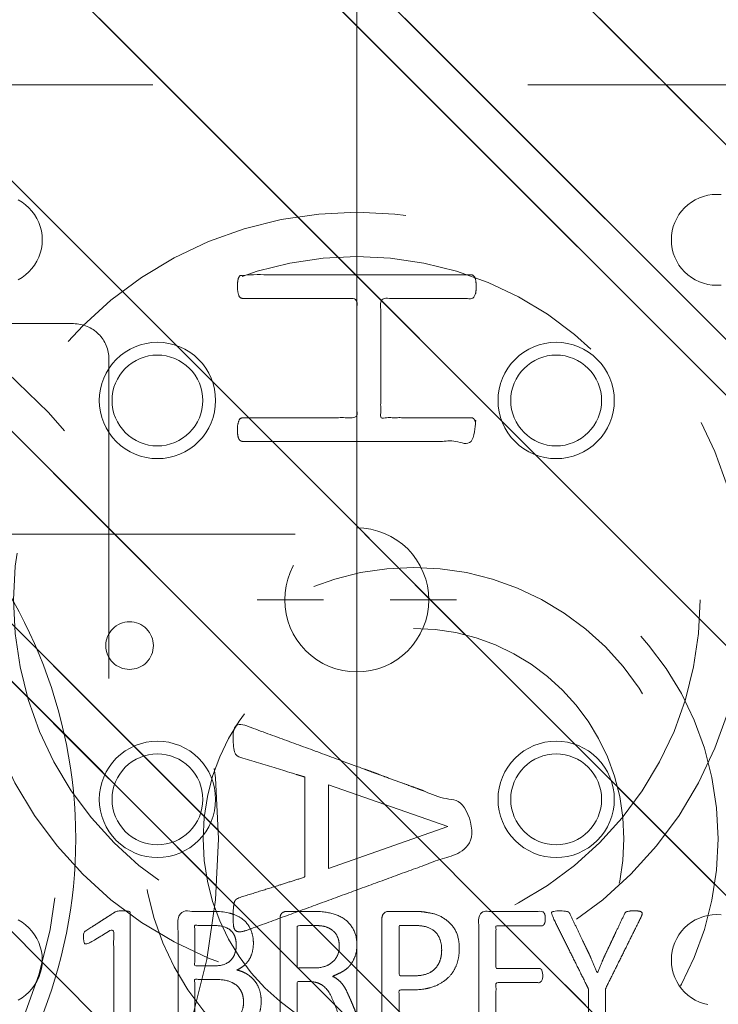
# Model space of a CAD drawing. Header units: inches. Extents: x -522 to -243, y -71 to 49.
# Tile 49 of 54: x -250.75 to -248.27, y -2.53 to 0.97. Entities that reach past the tile are written whole.
import ezdxf

# ---------------------------------------------------------------- set-up
doc = ezdxf.new("R2010")
doc.units = ezdxf.units.IN
doc.header["$LTSCALE"] = 32
doc.header["$MEASUREMENT"] = 0
doc.header["$PDMODE"] = 1
doc.header["$PDSIZE"] = -2
doc.linetypes.add('Dash Style-1', pattern=[0.083328, 0.041656, -0.041672])
for name, color, linetype, lineweight in [('DashLine', 7, 'Dash Style-1', 13), ('DashLineFill', 7, 'Dash Style-1', 13), ('Drawing', 7, 'Continuous', 18), ('Metal-DeskStructure', 7, 'Continuous', 13), ('None', 7, 'Continuous', 18), ('Plastic-BracketCover', 7, 'Continuous', 13), ('SolidLine', 7, 'Continuous', 15), ('Wood_1-H', 7, 'Continuous', 13)]:
    doc.layers.add(name, color=color, linetype=linetype, lineweight=lineweight)
doc.layers.add('Metal-Leg', color=7, linetype='Continuous', lineweight=18, true_color=0x4c4c4c)
doc.layers.add('Notes', color=1, linetype='Continuous', lineweight=18, true_color=0xff0000)
pattern_1 = [(45, (0, 0), (-1.613, 1.9357), []), (45, (-1.0608, 1.0608), (-0.472346, 0.41676), [])]

# ---------------------------------------------------------------- blocks, each defined once
blk = doc.blocks.new('Group-11')
at = {"layer": 'Metal-DeskStructure', "color": 7}
blk.add_open_spline([(-0.563, -0.4031), (-0.563, -0.4084), (-0.567, -0.4164), (-0.5762, -0.4217), (-0.5934, -0.4243), (-0.6185, -0.4243), (-0.6344, -0.4203), (-0.6437, -0.4164), (-0.6476, -0.4071), (-0.6476, -0.2009), (-0.6476, 0), (-0.8593, 0), (-1.0709, 0), (-1.0709, -0.2009), (-1.0709, -0.4071), (-1.0748, -0.4164), (-1.0841, -0.4203), (-1.1013, -0.4243), (-1.1251, -0.4243), (-1.1423, -0.4217), (-1.1515, -0.4164), (-1.1555, -0.4084), (-1.1555, 0), (-1.1555, 0.4084), (-1.1515, 0.4164), (-1.1423, 0.4217), (-1.1251, 0.4243), (-1.1013, 0.4243), (-1.0841, 0.4217), (-1.0748, 0.4164), (-1.0709, 0.4097), (-1.0709, 0.2446), (-1.0709, 0.0849), (-0.8593, 0.0849), (-0.6476, 0.0849), (-0.6476, 0.2446), (-0.6476, 0.4097), (-0.6437, 0.4164), (-0.6344, 0.4217), (-0.6185, 0.4243), (-0.5934, 0.4243), (-0.5762, 0.4217), (-0.567, 0.4164), (-0.563, 0.4084), (-0.563, 0), (-0.563, -0.4031)], degree=2, knots=[0, 0, 0, 0.0023, 0.004599, 0.006899, 0.009198, 0.011753, 0.014308, 0.016863, 0.019418, 0.116187, 0.116187, 0.218123, 0.218123, 0.314892, 0.317447, 0.320002, 0.322557, 0.325112, 0.327667, 0.330222, 0.332777, 0.335332, 0.52951, 0.532065, 0.53462, 0.537175, 0.53973, 0.542285, 0.54484, 0.547395, 0.54995, 0.626918, 0.626918, 0.728853, 0.728853, 0.805822, 0.808377, 0.810932, 0.813487, 0.816042, 0.818342, 0.820641, 0.822941, 0.82524, 1, 1, 1], dxfattribs=at)
blk = doc.blocks.new('Group-12')
at = {"layer": 'Metal-DeskStructure', "color": 7, "flags": 128}
blk.add_lwpolyline([(0.8051, 0.3242), (0.657, -0.1001), (0.9546, -0.1001)], close=True, dxfattribs=at)
at = {"layer": 'Metal-DeskStructure', "color": 7}
blk.add_open_spline([(1.1741, -0.3918), (1.1847, -0.421), (1.1688, -0.4369), (1.145, -0.4396), (1.104, -0.4396), (1.0789, -0.4369), (1.067, -0.4329), (1.0604, -0.4237), (1.0577, -0.417), (1.0214, -0.301), (0.985, -0.185), (0.8071, -0.185), (0.6292, -0.185), (0.5942, -0.2997), (0.5591, -0.4144), (0.5565, -0.421), (0.5499, -0.4303), (0.5379, -0.4369), (0.5141, -0.4396), (0.4771, -0.4396), (0.452, -0.4356), (0.4427, -0.425), (0.4427, -0.4051), (0.448, -0.3905), (0.5915, 0.0007), (0.735, 0.3918), (0.7377, 0.3971), (0.7469, 0.4038), (0.7628, 0.4077), (0.7892, 0.4091), (0.8302, 0.4091), (0.858, 0.4077), (0.8752, 0.4038), (0.8845, 0.3971), (0.8871, 0.3918), (1.0306, 0), (1.1741, -0.3918)], degree=2, knots=[0, 0, 0, 0.015953, 0.02393, 0.031906, 0.039384, 0.046862, 0.054341, 0.061819, 0.061819, 0.189198, 0.189198, 0.375552, 0.375552, 0.501195, 0.501195, 0.508673, 0.516151, 0.523629, 0.531107, 0.538585, 0.546064, 0.553543, 0.561021, 0.561021, 0.761848, 0.761848, 0.764705, 0.767562, 0.770419, 0.773275, 0.776323, 0.77937, 0.782417, 0.785464, 0.785464, 1, 1, 1], dxfattribs=at)
blk = doc.blocks.new('TL14_lower_leg (2D)')
at = {"layer": 'DashLine', "flags": 128}
for points in [[(0, 1.378), (0.1351, 1.3713), (0.2688, 1.3515), (0.4, 1.3186), (0.5273, 1.2731), (0.6496, 1.2152), (0.7655, 1.1457), (0.8742, 1.0652), (0.9744, 0.9744), (1.0652, 0.8742), (1.1457, 0.7655), (1.2152, 0.6496), (1.2731, 0.5273), (1.3186, 0.4), (1.3515, 0.2688), (1.3713, 0.1351), (1.378, 0), (1.3713, -0.1351), (1.3515, -0.2688), (1.3186, -0.4), (1.2731, -0.5273), (1.2152, -0.6496), (1.1457, -0.7655), (1.0652, -0.8742), (0.9744, -0.9744), (0.8742, -1.0652), (0.7655, -1.1457), (0.6496, -1.2152), (0.5273, -1.2731), (0.4, -1.3186), (0.2688, -1.3515), (0.1351, -1.3713), (0, -1.378), (-0.1351, -1.3713), (-0.2688, -1.3515), (-0.4, -1.3186), (-0.5273, -1.2731), (-0.6496, -1.2152), (-0.7655, -1.1457), (-0.8742, -1.0652), (-0.9744, -0.9744), (-1.0652, -0.8742), (-1.1457, -0.7655), (-1.2152, -0.6496), (-1.2731, -0.5273), (-1.3186, -0.4), (-1.3515, -0.2688), (-1.3713, -0.1351), (-1.378, 0), (-1.3713, 0.1351), (-1.3515, 0.2688), (-1.3186, 0.4), (-1.2731, 0.5273), (-1.2152, 0.6496), (-1.1457, 0.7655), (-1.0652, 0.8742), (-0.9744, 0.9744), (-0.8742, 1.0652), (-0.7655, 1.1457), (-0.6496, 1.2152), (-0.5273, 1.2731), (-0.4, 1.3186), (-0.2688, 1.3515), (-0.1351, 1.3713)], [(-0.7087, 0.8701), (-0.6928, 0.8693), (-0.6772, 0.867), (-0.6618, 0.8631), (-0.6469, 0.8578), (-0.6326, 0.851), (-0.619, 0.8429), (-0.6063, 0.8334), (-0.5945, 0.8228), (-0.5839, 0.8111), (-0.5744, 0.7983), (-0.5663, 0.7848), (-0.5595, 0.7704), (-0.5542, 0.7555), (-0.5503, 0.7402), (-0.548, 0.7245), (-0.5472, 0.7087), (-0.548, 0.6928), (-0.5503, 0.6772), (-0.5542, 0.6618), (-0.5595, 0.6469), (-0.5663, 0.6326), (-0.5744, 0.619), (-0.5839, 0.6063), (-0.5945, 0.5945), (-0.6063, 0.5839), (-0.619, 0.5744), (-0.6326, 0.5663), (-0.6469, 0.5595), (-0.6618, 0.5542), (-0.6772, 0.5503), (-0.6928, 0.548), (-0.7087, 0.5472), (-0.7245, 0.548), (-0.7402, 0.5503), (-0.7555, 0.5542), (-0.7704, 0.5595), (-0.7848, 0.5663), (-0.7983, 0.5744), (-0.8111, 0.5839), (-0.8228, 0.5945), (-0.8334, 0.6063), (-0.8429, 0.619), (-0.851, 0.6326), (-0.8578, 0.6469), (-0.8631, 0.6618), (-0.867, 0.6772), (-0.8693, 0.6928), (-0.8701, 0.7087), (-0.8693, 0.7245), (-0.867, 0.7402), (-0.8631, 0.7555), (-0.8578, 0.7704), (-0.851, 0.7848), (-0.8429, 0.7983), (-0.8334, 0.8111), (-0.8228, 0.8228), (-0.8111, 0.8334), (-0.7983, 0.8429), (-0.7848, 0.851), (-0.7704, 0.8578), (-0.7555, 0.8631), (-0.7402, 0.867), (-0.7245, 0.8693)], [(0.7087, 0.8701), (0.7245, 0.8693), (0.7402, 0.867), (0.7555, 0.8631), (0.7704, 0.8578), (0.7848, 0.851), (0.7983, 0.8429), (0.8111, 0.8334), (0.8228, 0.8228), (0.8334, 0.8111), (0.8429, 0.7983), (0.851, 0.7848), (0.8578, 0.7704), (0.8631, 0.7555), (0.867, 0.7402), (0.8693, 0.7245), (0.8701, 0.7087), (0.8693, 0.6928), (0.867, 0.6772), (0.8631, 0.6618), (0.8578, 0.6469), (0.851, 0.6326), (0.8429, 0.619), (0.8334, 0.6063), (0.8228, 0.5945), (0.8111, 0.5839), (0.7983, 0.5744), (0.7848, 0.5663), (0.7704, 0.5595), (0.7555, 0.5542), (0.7402, 0.5503), (0.7245, 0.548), (0.7087, 0.5472), (0.6928, 0.548), (0.6772, 0.5503), (0.6618, 0.5542), (0.6469, 0.5595), (0.6326, 0.5663), (0.619, 0.5744), (0.6063, 0.5839), (0.5945, 0.5945), (0.5839, 0.6063), (0.5744, 0.619), (0.5663, 0.6326), (0.5595, 0.6469), (0.5542, 0.6618), (0.5503, 0.6772), (0.548, 0.6928), (0.5472, 0.7087), (0.548, 0.7245), (0.5503, 0.7402), (0.5542, 0.7555), (0.5595, 0.7704), (0.5663, 0.7848), (0.5744, 0.7983), (0.5839, 0.8111), (0.5945, 0.8228), (0.6063, 0.8334), (0.619, 0.8429), (0.6326, 0.851), (0.6469, 0.8578), (0.6618, 0.8631), (0.6772, 0.867), (0.6928, 0.8693)], [(-0.7087, -0.5472), (-0.6928, -0.548), (-0.6772, -0.5503), (-0.6618, -0.5542), (-0.6469, -0.5595), (-0.6326, -0.5663), (-0.619, -0.5744), (-0.6063, -0.5839), (-0.5945, -0.5945), (-0.5839, -0.6063), (-0.5744, -0.619), (-0.5663, -0.6326), (-0.5595, -0.6469), (-0.5542, -0.6618), (-0.5503, -0.6772), (-0.548, -0.6928), (-0.5472, -0.7087), (-0.548, -0.7245), (-0.5503, -0.7402), (-0.5542, -0.7555), (-0.5595, -0.7704), (-0.5663, -0.7848), (-0.5744, -0.7983), (-0.5839, -0.8111), (-0.5945, -0.8228), (-0.6063, -0.8334), (-0.619, -0.8429), (-0.6326, -0.851), (-0.6469, -0.8578), (-0.6618, -0.8631), (-0.6772, -0.867), (-0.6928, -0.8693), (-0.7087, -0.8701), (-0.7245, -0.8693), (-0.7402, -0.867), (-0.7555, -0.8631), (-0.7704, -0.8578), (-0.7848, -0.851), (-0.7983, -0.8429), (-0.8111, -0.8334), (-0.8228, -0.8228), (-0.8334, -0.8111), (-0.8429, -0.7983), (-0.851, -0.7848), (-0.8578, -0.7704), (-0.8631, -0.7555), (-0.867, -0.7402), (-0.8693, -0.7245), (-0.8701, -0.7087), (-0.8693, -0.6928), (-0.867, -0.6772), (-0.8631, -0.6618), (-0.8578, -0.6469), (-0.851, -0.6326), (-0.8429, -0.619), (-0.8334, -0.6063), (-0.8228, -0.5945), (-0.8111, -0.5839), (-0.7983, -0.5744), (-0.7848, -0.5663), (-0.7704, -0.5595), (-0.7555, -0.5542), (-0.7402, -0.5503), (-0.7245, -0.548)], [(0.7087, -0.5472), (0.7245, -0.548), (0.7402, -0.5503), (0.7555, -0.5542), (0.7704, -0.5595), (0.7848, -0.5663), (0.7983, -0.5744), (0.8111, -0.5839), (0.8228, -0.5945), (0.8334, -0.6063), (0.8429, -0.619), (0.851, -0.6326), (0.8578, -0.6469), (0.8631, -0.6618), (0.867, -0.6772), (0.8693, -0.6928), (0.8701, -0.7087), (0.8693, -0.7245), (0.867, -0.7402), (0.8631, -0.7555), (0.8578, -0.7704), (0.851, -0.7848), (0.8429, -0.7983), (0.8334, -0.8111), (0.8228, -0.8228), (0.8111, -0.8334), (0.7983, -0.8429), (0.7848, -0.851), (0.7704, -0.8578), (0.7555, -0.8631), (0.7402, -0.867), (0.7245, -0.8693), (0.7087, -0.8701), (0.6928, -0.8693), (0.6772, -0.867), (0.6618, -0.8631), (0.6469, -0.8578), (0.6326, -0.851), (0.619, -0.8429), (0.6063, -0.8334), (0.5945, -0.8228), (0.5839, -0.8111), (0.5744, -0.7983), (0.5663, -0.7848), (0.5595, -0.7704), (0.5542, -0.7555), (0.5503, -0.7402), (0.548, -0.7245), (0.5472, -0.7087), (0.548, -0.6928), (0.5503, -0.6772), (0.5542, -0.6618), (0.5595, -0.6469), (0.5663, -0.6326), (0.5744, -0.619), (0.5839, -0.6063), (0.5945, -0.5945), (0.6063, -0.5839), (0.619, -0.5744), (0.6326, -0.5663), (0.6469, -0.5595), (0.6618, -0.5542), (0.6772, -0.5503), (0.6928, -0.548)]]:
    blk.add_lwpolyline(points, close=True, dxfattribs=at)
at = {"layer": 'DashLine', "linetype": 'Continuous', "lineweight": 5}
blk.add_point((0, 0), dxfattribs=at)
at = {"layer": 'Metal-DeskStructure', "color": 7}
for name in ['Group-11', 'Group-12']:
    blk.add_blockref(name, (0, 0), dxfattribs=at)
blk = doc.blocks.new('Group-13')
at = {"layer": 'DashLineFill', "linetype": 'Continuous', "lineweight": 13}
h = blk.add_hatch(dxfattribs=at)
h.set_pattern_fill('Steel', color=253, style=0, pattern_type=2)
h.set_pattern_definition(pattern_1)
h.paths.add_polyline_path([(-2.0669, 1.3976), (2.0669, 1.3976), (2.0669, 0.1378), (2.1063, 0.1378), (2.1063, -0.1378), (2.0669, -0.1378), (2.0669, -5.2756), (2.1063, -5.2756), (2.1063, -5.5512), (2.0669, -5.5512), (2.0669, -5.8268), (-2.0669, -5.8268), (-2.0669, -5.5512), (-2.1063, -5.5512), (-2.1063, -5.2756), (-2.0669, -5.2756), (-2.0669, -0.1378), (-2.1063, -0.1378), (-2.1063, 0.1378), (-2.0669, 0.1378)])
at = {"layer": 'SolidLine', "linetype": 'Continuous', "lineweight": 5}
blk.add_point((0, 0), dxfattribs=at)
blk = doc.blocks.new('TL14_upper_leg (2D)')
at = {"layer": 'DashLine', "flags": 128}
blk.add_lwpolyline([(0, 1.2205), (0.1196, 1.2146), (0.2381, 1.197), (0.3543, 1.1679), (0.4671, 1.1276), (0.5753, 1.0764), (0.6781, 1.0148), (0.7743, 0.9434), (0.863, 0.863), (0.9434, 0.7743), (1.0148, 0.6781), (1.0764, 0.5753), (1.1276, 0.4671), (1.1679, 0.3543), (1.197, 0.2381), (1.2146, 0.1196), (1.2205, 0), (1.2146, -0.1196), (1.197, -0.2381), (1.1679, -0.3543), (1.1276, -0.4671), (1.0764, -0.5753), (1.0148, -0.6781), (0.9434, -0.7743), (0.863, -0.863), (0.7743, -0.9434), (0.6781, -1.0148), (0.5753, -1.0764), (0.4671, -1.1276), (0.3543, -1.1679), (0.2381, -1.197), (0.1196, -1.2146), (0, -1.2205), (-0.1196, -1.2146), (-0.2381, -1.197), (-0.3543, -1.1679), (-0.4671, -1.1276), (-0.5753, -1.0764), (-0.6781, -1.0148), (-0.7743, -0.9434), (-0.863, -0.863), (-0.9434, -0.7743), (-1.0148, -0.6781), (-1.0764, -0.5753), (-1.1276, -0.4671), (-1.1679, -0.3543), (-1.197, -0.2381), (-1.2146, -0.1196), (-1.2205, 0), (-1.2146, 0.1196), (-1.197, 0.2381), (-1.1679, 0.3543), (-1.1276, 0.4671), (-1.0764, 0.5753), (-1.0148, 0.6781), (-0.9434, 0.7743), (-0.863, 0.863), (-0.7743, 0.9434), (-0.6781, 1.0148), (-0.5753, 1.0764), (-0.4671, 1.1276), (-0.3543, 1.1679), (-0.2381, 1.197), (-0.1196, 1.2146)], close=True, dxfattribs=at)
at = {"layer": 'Metal-Leg', "linetype": 'Continuous', "lineweight": 5}
blk.add_point((0, 0), dxfattribs=at)
blk.add_point((0, 0), dxfattribs=at)
at = {"layer": 'Notes'}
blk.add_line((-2.126, 0), (2.126, 0), dxfattribs=at)
at = {"layer": 'DashLine', "color": 7}
blk.add_blockref('Group-13', (0, 0), dxfattribs=at)
blk = doc.blocks.new('Group-14')
at = {"layer": 'Plastic-BracketCover', "color": 7}
for points, knots in [([(1.3816, 0.8841), (1.4638, 0.8841), (1.5496, 0.8841), (1.5533, 0.8804), (1.5551, 0.8731), (1.557, 0.862), (1.557, 0.8454), (1.5551, 0.8343), (1.5533, 0.8269), (1.5496, 0.8232), (1.4638, 0.8232), (1.3816, 0.8232), (1.2552, 0.7605), (1.1288, 0.6977), (1.1196, 0.694), (1.1122, 0.6922), (1.1067, 0.6959), (1.1048, 0.7107), (1.1048, 0.7328), (1.1067, 0.7457), (1.1085, 0.7531), (1.114, 0.7568), (1.1177, 0.7586), (1.1814, 0.7891), (1.2451, 0.8195), (1.2635, 0.8288), (1.3041, 0.8454), (1.3244, 0.8546), (1.3244, 0.8555), (1.3244, 0.8564), (1.2838, 0.8712), (1.2469, 0.8897), (1.1823, 0.9201), (1.1177, 0.9506), (1.114, 0.9524), (1.1085, 0.9561), (1.1067, 0.9635), (1.1048, 0.9746), (1.1048, 0.9967), (1.1076, 1.0161), (1.1214, 1.0133), (1.1288, 1.0096), (1.2552, 0.9469), (1.3816, 0.8841)], [0, 0, 0, 0.052467, 0.054825, 0.057183, 0.059541, 0.0619, 0.064847, 0.067795, 0.070742, 0.07369, 0.139274, 0.139274, 0.25198, 0.25198, 0.259917, 0.267854, 0.275791, 0.283727, 0.291664, 0.299601, 0.307538, 0.315474, 0.315474, 0.451211, 0.451211, 0.490894, 0.530578, 0.530578, 0.53222, 0.53222, 0.609102, 0.609102, 0.742141, 0.742141, 0.749829, 0.757517, 0.765205, 0.772893, 0.783657, 0.805184, 0.815947, 0.815947, 1, 1, 1]), ([(1.1325, 0.6701), (1.1399, 0.6701), (1.1491, 0.6682), (1.1546, 0.6646), (1.1583, 0.6609), (1.1583, 0.576), (1.1583, 0.4948), (1.234, 0.4948), (1.3097, 0.4948), (1.3097, 0.5723), (1.3097, 0.6516), (1.3134, 0.6553), (1.3189, 0.659), (1.3281, 0.6609), (1.341, 0.6609), (1.3503, 0.659), (1.3558, 0.6553), (1.3595, 0.6516), (1.3595, 0.5723), (1.3595, 0.4948), (1.4527, 0.4948), (1.5477, 0.4948), (1.5533, 0.4911), (1.5551, 0.4837), (1.557, 0.4726), (1.557, 0.456), (1.5551, 0.4449), (1.5533, 0.4376), (1.5477, 0.4339), (1.3383, 0.4339), (1.1177, 0.4339), (1.1067, 0.4486), (1.1067, 0.5566), (1.1067, 0.6609), (1.1104, 0.6646), (1.1159, 0.6682), (1.127, 0.6701), (1.1325, 0.6701)], [0, 0, 0, 0.005582, 0.011164, 0.016746, 0.022328, 0.14513, 0.14513, 0.259559, 0.259559, 0.376779, 0.37957, 0.382361, 0.385152, 0.387943, 0.390037, 0.39213, 0.394223, 0.396316, 0.484232, 0.484232, 0.589939, 0.592032, 0.594126, 0.596219, 0.598312, 0.599987, 0.601661, 0.603336, 0.605011, 0.7934, 0.805122, 0.816844, 0.976556, 0.982417, 0.988278, 0.994139, 1, 1, 1]), ([(1.2377, 0.3644), (1.2728, 0.3644), (1.3263, 0.3423), (1.3632, 0.3017), (1.3853, 0.2426), (1.3853, 0.1753), (1.3853, 0.1504), (1.4656, 0.1504), (1.5496, 0.1504), (1.5533, 0.1467), (1.5551, 0.1393), (1.557, 0.1282), (1.557, 0.1116), (1.5551, 0.1005), (1.5533, 0.0932), (1.5496, 0.0895), (1.3392, 0.0895), (1.1196, 0.0895), (1.1067, 0.1042), (1.1067, 0.1614), (1.1067, 0.2242), (1.1104, 0.25), (1.1177, 0.2869), (1.1399, 0.3238), (1.1713, 0.3515), (1.2137, 0.3644), (1.2377, 0.3644)], [0, 0, 0, 0.066268, 0.132535, 0.198803, 0.26507, 0.303966, 0.303966, 0.429297, 0.43506, 0.440822, 0.446584, 0.452347, 0.456957, 0.461567, 0.466177, 0.470786, 0.728938, 0.745073, 0.761208, 0.845107, 0.870922, 0.896738, 0.922553, 0.948369, 0.974184, 1, 1, 1]), ([(1.2432, 0.3017), (1.2155, 0.3017), (1.1786, 0.2814), (1.162, 0.2519), (1.1565, 0.2205), (1.1565, 0.1771), (1.1565, 0.1504), (1.246, 0.1504), (1.3355, 0.1504), (1.3355, 0.1771), (1.3355, 0.2297), (1.3226, 0.2666), (1.2968, 0.2906), (1.2635, 0.3017), (1.2432, 0.3017)], [0, 0, 0, 0.053098, 0.106195, 0.159293, 0.212391, 0.297937, 0.297937, 0.584068, 0.584068, 0.669615, 0.752211, 0.834807, 0.917404, 1, 1, 1]), ([(1.5459, 0.0265), (1.5496, 0.0265), (1.5533, 0.0246), (1.5551, 0.0172), (1.557, 0.0043), (1.557, -0.0141), (1.5551, -0.0252), (1.5533, -0.0326), (1.5477, -0.0363), (1.5422, -0.0381), (1.4896, -0.0584), (1.437, -0.0787), (1.4186, -0.0861), (1.389, -0.1009), (1.3669, -0.123), (1.3558, -0.1526), (1.3558, -0.1922), (1.3558, -0.2116), (1.4508, -0.2116), (1.5496, -0.2116), (1.5533, -0.2153), (1.5551, -0.2227), (1.557, -0.2338), (1.557, -0.2504), (1.5551, -0.2614), (1.5533, -0.2688), (1.5496, -0.2725), (1.3383, -0.2725), (1.1177, -0.2725), (1.1067, -0.2578), (1.1067, -0.2024), (1.1067, -0.1378), (1.1085, -0.1156), (1.1104, -0.1064), (1.114, -0.0806), (1.1343, -0.04), (1.1639, -0.0141), (1.2026, 0.0006), (1.2469, 0.0006), (1.2838, -0.0123), (1.3115, -0.0344), (1.33, -0.0677), (1.3374, -0.0861), (1.3429, -0.075), (1.3577, -0.0566), (1.378, -0.0418), (1.4056, -0.0289), (1.4222, -0.0215), (1.4711, -0.0012), (1.5201, 0.0191), (1.533, 0.0246), (1.544, 0.0265), (1.5459, 0.0265)], [0, 0, 0, 0.004018, 0.008035, 0.012053, 0.01607, 0.020088, 0.024105, 0.028123, 0.03214, 0.03214, 0.070951, 0.070951, 0.084634, 0.098317, 0.112001, 0.125684, 0.138745, 0.138745, 0.202807, 0.205295, 0.207782, 0.21027, 0.212758, 0.214748, 0.216739, 0.218729, 0.220719, 0.332671, 0.339637, 0.346603, 0.391882, 0.407555, 0.423229, 0.423229, 0.466696, 0.510164, 0.553631, 0.597099, 0.640566, 0.684033, 0.727501, 0.770968, 0.770968, 0.798042, 0.825115, 0.852188, 0.879262, 0.879262, 0.958132, 0.958132, 0.979066, 1, 1, 1]), ([(1.2322, -0.0621), (1.2045, -0.0621), (1.1694, -0.0861), (1.1602, -0.1138), (1.1583, -0.123), (1.1565, -0.1452), (1.1565, -0.1867), (1.1565, -0.2116), (1.2322, -0.2116), (1.3078, -0.2116), (1.3078, -0.183), (1.3078, -0.1304), (1.2968, -0.0972), (1.2746, -0.0732), (1.2469, -0.0621), (1.2322, -0.0621)], [0, 0, 0, 0.142515, 0.285031, 0.285031, 0.330993, 0.376955, 0.445899, 0.445899, 0.655281, 0.655281, 0.734439, 0.800829, 0.867219, 0.93361, 1, 1, 1]), ([(1.4259, -0.3399), (1.4481, -0.3399), (1.4831, -0.3509), (1.5127, -0.3694), (1.533, -0.3971), (1.5551, -0.4469), (1.5551, -0.5539), (1.5551, -0.6204), (1.544, -0.6351), (1.3309, -0.6351), (1.1177, -0.6351), (1.1067, -0.6204), (1.1067, -0.5622), (1.1067, -0.4709), (1.1233, -0.4192), (1.151, -0.386), (1.1934, -0.3676), (1.2359, -0.3676), (1.2654, -0.3749), (1.2894, -0.3897), (1.3097, -0.4137), (1.3152, -0.4266), (1.3189, -0.4082), (1.3374, -0.3768), (1.365, -0.3528), (1.4038, -0.3399), (1.4259, -0.3399)], [0, 0, 0, 0.031455, 0.06291, 0.094366, 0.125821, 0.188731, 0.266159, 0.275837, 0.285516, 0.435531, 0.44521, 0.454888, 0.521427, 0.574659, 0.627891, 0.681123, 0.734355, 0.762747, 0.791139, 0.819531, 0.847924, 0.847924, 0.885943, 0.923962, 0.961981, 1, 1, 1]), ([(1.4296, -0.4026), (1.4093, -0.4026), (1.3798, -0.4155), (1.3595, -0.4395), (1.3484, -0.4764), (1.3484, -0.5401), (1.3484, -0.5761), (1.4269, -0.5761), (1.5053, -0.5761), (1.5053, -0.5327), (1.5053, -0.4488), (1.4776, -0.4155), (1.4481, -0.4026), (1.4296, -0.4026)], [0, 0, 0, 0.079156, 0.158312, 0.237468, 0.316624, 0.419526, 0.419526, 0.643799, 0.643799, 0.767809, 0.883905, 0.941952, 1, 1, 1]), ([(1.2266, -0.4285), (1.21, -0.4285), (1.1842, -0.4377), (1.1657, -0.458), (1.1565, -0.4894), (1.1565, -0.5447), (1.1565, -0.5761), (1.2285, -0.5761), (1.3004, -0.5761), (1.3004, -0.5419), (1.3004, -0.4857), (1.2894, -0.4561), (1.2691, -0.4377), (1.2414, -0.4285), (1.2266, -0.4285)], [0, 0, 0, 0.074499, 0.148998, 0.223496, 0.297995, 0.395417, 0.395417, 0.61891, 0.61891, 0.724928, 0.793696, 0.862464, 0.931232, 1, 1, 1]), ([(1.5311, -0.711), (1.5385, -0.711), (1.5523, -0.7137), (1.5551, -0.7221), (1.5551, -0.8411), (1.5551, -0.9601), (1.5533, -0.9638), (1.5477, -0.9675), (1.5385, -0.9693), (1.5256, -0.9693), (1.5164, -0.9675), (1.5108, -0.9657), (1.5071, -0.9601), (1.5071, -0.9112), (1.5071, -0.8642), (1.3374, -0.8642), (1.1676, -0.8642), (1.1934, -0.9075), (1.2192, -0.9509), (1.2211, -0.9564), (1.2229, -0.9657), (1.2192, -0.9693), (1.2082, -0.9712), (1.1957, -0.9712), (1.186, -0.9712), (1.1805, -0.9693), (1.1768, -0.9657), (1.175, -0.962), (1.1417, -0.9103), (1.1085, -0.8586), (1.1067, -0.8568), (1.1067, -0.8531), (1.1048, -0.8475), (1.1048, -0.8305), (1.1048, -0.8125), (1.1085, -0.8069), (1.1122, -0.8051), (1.3106, -0.8051), (1.5071, -0.8051), (1.5071, -0.7645), (1.5071, -0.7202), (1.5108, -0.7165), (1.5164, -0.7128), (1.5256, -0.711), (1.5311, -0.711)], [0, 0, 0, 0.00261, 0.007831, 0.010441, 0.176195, 0.178805, 0.181415, 0.184026, 0.186636, 0.188594, 0.190551, 0.192509, 0.194467, 0.244389, 0.244389, 0.424498, 0.424498, 0.47805, 0.47805, 0.484241, 0.490432, 0.496622, 0.502813, 0.507071, 0.510941, 0.514811, 0.518682, 0.518682, 0.576295, 0.576295, 0.578743, 0.58119, 0.583638, 0.590247, 0.593184, 0.596122, 0.599059, 0.911881, 0.911881, 0.976501, 0.982376, 0.988251, 0.994125, 1, 1, 1])]:
    blk.add_open_spline(points, degree=2, knots=knots, dxfattribs=at)
blk = doc.blocks.new('1BRPFY-Leg_Plate (2D)')
at = {"layer": 'DashLineFill', "linetype": 'Continuous', "lineweight": 13}
h = blk.add_hatch(dxfattribs=at)
h.set_pattern_fill('Steel', color=253, style=0, pattern_type=2)
h.set_pattern_definition(pattern_1)
edge = h.paths.add_edge_path()
edge.add_arc((-1.7047, 1.7047), 0.126, 90, 180, ccw=False)
edge.add_line((-1.7047, 1.8307), (1.7047, 1.8307))
edge.add_arc((1.7047, 1.7047), 0.126, 0, 90, ccw=False)
edge.add_line((1.8307, 1.7047), (1.8307, -1.7047))
edge.add_arc((1.7047, -1.7047), 0.126, -90, 0, ccw=False)
edge.add_line((1.7047, -1.8307), (-1.7047, -1.8307))
edge.add_arc((-1.7047, -1.7047), 0.126, 180, 270, ccw=False)
edge.add_line((-1.8307, -1.7047), (-1.8307, 1.7047))
at = {"layer": 'DashLineFill', "flags": 128}
blk.add_lwpolyline([(-1.8307, 1.7047, -0.414214), (-1.7047, 1.8307), (1.7047, 1.8307, -0.414214), (1.8307, 1.7047), (1.8307, -1.7047, -0.414214), (1.7047, -1.8307), (-1.7047, -1.8307, -0.414214), (-1.8307, -1.7047)], format="xyb", close=True, dxfattribs=at)
at = {"layer": 'SolidLine', "flags": 128}
for points in [[(-1.1189, 1.2953), (-1.1181, 1.2795), (-1.1189, 1.2637), (-1.1212, 1.248), (-1.1251, 1.2327), (-1.1304, 1.2178), (-1.1372, 1.2034), (-1.1453, 1.1898), (-1.1548, 1.1771), (-1.1654, 1.1654), (-1.1771, 1.1548), (-1.1898, 1.1453), (-1.2034, 1.1372), (-1.2178, 1.1304), (-1.2327, 1.1251), (-1.248, 1.1212), (-1.2637, 1.1189), (-1.2795, 1.1181), (-1.2953, 1.1189), (-1.311, 1.1212), (-1.3264, 1.1251), (-1.3413, 1.1304), (-1.3556, 1.1372), (-1.3692, 1.1453), (-1.3819, 1.1548), (-1.3937, 1.1654), (-1.4043, 1.1771), (-1.4137, 1.1898), (-1.4219, 1.2034), (-1.4287, 1.2178), (-1.434, 1.2327), (-1.4378, 1.248), (-1.4402, 1.2637), (-1.4409, 1.2795), (-1.4402, 1.2953)], [(1.4378, 1.248), (1.434, 1.2327), (1.4287, 1.2178), (1.4219, 1.2034), (1.4137, 1.1898), (1.4043, 1.1771), (1.3937, 1.1654), (1.3819, 1.1548), (1.3692, 1.1453), (1.3556, 1.1372), (1.3413, 1.1304), (1.3264, 1.1251), (1.311, 1.1212), (1.2953, 1.1189), (1.2795, 1.1181), (1.2637, 1.1189), (1.248, 1.1212), (1.2327, 1.1251), (1.2178, 1.1304), (1.2034, 1.1372), (1.1898, 1.1453), (1.1771, 1.1548), (1.1654, 1.1654), (1.1548, 1.1771), (1.1453, 1.1898), (1.1372, 1.2034), (1.1304, 1.2178), (1.1251, 1.2327), (1.1212, 1.248), (1.1189, 1.2637), (1.1181, 1.2795), (1.1189, 1.2953)], [(-1.4219, -1.2034), (-1.4137, -1.1898), (-1.4043, -1.1771), (-1.3937, -1.1654), (-1.3819, -1.1548), (-1.3692, -1.1453), (-1.3556, -1.1372), (-1.3413, -1.1304), (-1.3264, -1.1251), (-1.311, -1.1212), (-1.2953, -1.1189), (-1.2795, -1.1181), (-1.2637, -1.1189), (-1.248, -1.1212), (-1.2327, -1.1251), (-1.2178, -1.1304), (-1.2034, -1.1372), (-1.1898, -1.1453), (-1.1771, -1.1548), (-1.1654, -1.1654), (-1.1548, -1.1771), (-1.1453, -1.1898), (-1.1372, -1.2034)], [(1.1372, -1.2034), (1.1453, -1.1898), (1.1548, -1.1771), (1.1654, -1.1654), (1.1771, -1.1548), (1.1898, -1.1453), (1.2034, -1.1372), (1.2178, -1.1304), (1.2327, -1.1251), (1.248, -1.1212), (1.2637, -1.1189), (1.2795, -1.1181), (1.2953, -1.1189), (1.311, -1.1212), (1.3264, -1.1251), (1.3413, -1.1304), (1.3556, -1.1372), (1.3692, -1.1453), (1.3819, -1.1548), (1.3937, -1.1654), (1.4043, -1.1771), (1.4137, -1.1898), (1.4219, -1.2034)]]:
    blk.add_lwpolyline(points, dxfattribs=at)
for points in [[(-0.7087, 0.9154), (-0.6884, 0.9144), (-0.6683, 0.9114), (-0.6487, 0.9065), (-0.6296, 0.8996), (-0.6112, 0.8909), (-0.5938, 0.8805), (-0.5775, 0.8684), (-0.5625, 0.8548), (-0.5489, 0.8398), (-0.5368, 0.8235), (-0.5264, 0.8061), (-0.5177, 0.7878), (-0.5109, 0.7687), (-0.5059, 0.749), (-0.503, 0.7289), (-0.502, 0.7087), (-0.503, 0.6884), (-0.5059, 0.6683), (-0.5109, 0.6487), (-0.5177, 0.6296), (-0.5264, 0.6112), (-0.5368, 0.5938), (-0.5489, 0.5775), (-0.5625, 0.5625), (-0.5775, 0.5489), (-0.5938, 0.5368), (-0.6112, 0.5264), (-0.6296, 0.5177), (-0.6487, 0.5109), (-0.6683, 0.5059), (-0.6884, 0.503), (-0.7087, 0.502), (-0.7289, 0.503), (-0.749, 0.5059), (-0.7687, 0.5109), (-0.7878, 0.5177), (-0.8061, 0.5264), (-0.8235, 0.5368), (-0.8398, 0.5489), (-0.8548, 0.5625), (-0.8684, 0.5775), (-0.8805, 0.5938), (-0.8909, 0.6112), (-0.8996, 0.6296), (-0.9065, 0.6487), (-0.9114, 0.6683), (-0.9144, 0.6884), (-0.9154, 0.7087), (-0.9144, 0.7289), (-0.9114, 0.749), (-0.9065, 0.7687), (-0.8996, 0.7878), (-0.8909, 0.8061), (-0.8805, 0.8235), (-0.8684, 0.8398), (-0.8548, 0.8548), (-0.8398, 0.8684), (-0.8235, 0.8805), (-0.8061, 0.8909), (-0.7878, 0.8996), (-0.7687, 0.9065), (-0.749, 0.9114), (-0.7289, 0.9144)], [(0.7087, 0.9154), (0.7289, 0.9144), (0.749, 0.9114), (0.7687, 0.9065), (0.7878, 0.8996), (0.8061, 0.8909), (0.8235, 0.8805), (0.8398, 0.8684), (0.8548, 0.8548), (0.8684, 0.8398), (0.8805, 0.8235), (0.8909, 0.8061), (0.8996, 0.7878), (0.9065, 0.7687), (0.9114, 0.749), (0.9144, 0.7289), (0.9154, 0.7087), (0.9144, 0.6884), (0.9114, 0.6683), (0.9065, 0.6487), (0.8996, 0.6296), (0.8909, 0.6112), (0.8805, 0.5938), (0.8684, 0.5775), (0.8548, 0.5625), (0.8398, 0.5489), (0.8235, 0.5368), (0.8061, 0.5264), (0.7878, 0.5177), (0.7687, 0.5109), (0.749, 0.5059), (0.7289, 0.503), (0.7087, 0.502), (0.6884, 0.503), (0.6683, 0.5059), (0.6487, 0.5109), (0.6296, 0.5177), (0.6112, 0.5264), (0.5938, 0.5368), (0.5775, 0.5489), (0.5625, 0.5625), (0.5489, 0.5775), (0.5368, 0.5938), (0.5264, 0.6112), (0.5177, 0.6296), (0.5109, 0.6487), (0.5059, 0.6683), (0.503, 0.6884), (0.502, 0.7087), (0.503, 0.7289), (0.5059, 0.749), (0.5109, 0.7687), (0.5177, 0.7878), (0.5264, 0.8061), (0.5368, 0.8235), (0.5489, 0.8398), (0.5625, 0.8548), (0.5775, 0.8684), (0.5938, 0.8805), (0.6112, 0.8909), (0.6296, 0.8996), (0.6487, 0.9065), (0.6683, 0.9114), (0.6884, 0.9144)], [(-0.7087, -0.502), (-0.6884, -0.503), (-0.6683, -0.5059), (-0.6487, -0.5109), (-0.6296, -0.5177), (-0.6112, -0.5264), (-0.5938, -0.5368), (-0.5775, -0.5489), (-0.5625, -0.5625), (-0.5489, -0.5775), (-0.5368, -0.5938), (-0.5264, -0.6112), (-0.5177, -0.6296), (-0.5109, -0.6487), (-0.5059, -0.6683), (-0.503, -0.6884), (-0.502, -0.7087), (-0.503, -0.7289), (-0.5059, -0.749), (-0.5109, -0.7687), (-0.5177, -0.7878), (-0.5264, -0.8061), (-0.5368, -0.8235), (-0.5489, -0.8398), (-0.5625, -0.8548), (-0.5775, -0.8684), (-0.5938, -0.8805), (-0.6112, -0.8909), (-0.6296, -0.8996), (-0.6487, -0.9065), (-0.6683, -0.9114), (-0.6884, -0.9144), (-0.7087, -0.9154), (-0.7289, -0.9144), (-0.749, -0.9114), (-0.7687, -0.9065), (-0.7878, -0.8996), (-0.8061, -0.8909), (-0.8235, -0.8805), (-0.8398, -0.8684), (-0.8548, -0.8548), (-0.8684, -0.8398), (-0.8805, -0.8235), (-0.8909, -0.8061), (-0.8996, -0.7878), (-0.9065, -0.7687), (-0.9114, -0.749), (-0.9144, -0.7289), (-0.9154, -0.7087), (-0.9144, -0.6884), (-0.9114, -0.6683), (-0.9065, -0.6487), (-0.8996, -0.6296), (-0.8909, -0.6112), (-0.8805, -0.5938), (-0.8684, -0.5775), (-0.8548, -0.5625), (-0.8398, -0.5489), (-0.8235, -0.5368), (-0.8061, -0.5264), (-0.7878, -0.5177), (-0.7687, -0.5109), (-0.749, -0.5059), (-0.7289, -0.503)], [(0.7087, -0.502), (0.7289, -0.503), (0.749, -0.5059), (0.7687, -0.5109), (0.7878, -0.5177), (0.8061, -0.5264), (0.8235, -0.5368), (0.8398, -0.5489), (0.8548, -0.5625), (0.8684, -0.5775), (0.8805, -0.5938), (0.8909, -0.6112), (0.8996, -0.6296), (0.9065, -0.6487), (0.9114, -0.6683), (0.9144, -0.6884), (0.9154, -0.7087), (0.9144, -0.7289), (0.9114, -0.749), (0.9065, -0.7687), (0.8996, -0.7878), (0.8909, -0.8061), (0.8805, -0.8235), (0.8684, -0.8398), (0.8548, -0.8548), (0.8398, -0.8684), (0.8235, -0.8805), (0.8061, -0.8909), (0.7878, -0.8996), (0.7687, -0.9065), (0.749, -0.9114), (0.7289, -0.9144), (0.7087, -0.9154), (0.6884, -0.9144), (0.6683, -0.9114), (0.6487, -0.9065), (0.6296, -0.8996), (0.6112, -0.8909), (0.5938, -0.8805), (0.5775, -0.8684), (0.5625, -0.8548), (0.5489, -0.8398), (0.5368, -0.8235), (0.5264, -0.8061), (0.5177, -0.7878), (0.5109, -0.7687), (0.5059, -0.749), (0.503, -0.7289), (0.502, -0.7087), (0.503, -0.6884), (0.5059, -0.6683), (0.5109, -0.6487), (0.5177, -0.6296), (0.5264, -0.6112), (0.5368, -0.5938), (0.5489, -0.5775), (0.5625, -0.5625), (0.5775, -0.5489), (0.5938, -0.5368), (0.6112, -0.5264), (0.6296, -0.5177), (0.6487, -0.5109), (0.6683, -0.5059), (0.6884, -0.503)]]:
    blk.add_lwpolyline(points, close=True, dxfattribs=at)
at = {"layer": 'SolidLine', "linetype": 'Continuous', "lineweight": 5}
blk.add_point((0, 0), dxfattribs=at)
at = {"layer": 'Plastic-BracketCover', "color": 7}
blk.add_blockref('Group-14', (0, 0), dxfattribs=at)
blk = doc.blocks.new('Group-15')
at = {"layer": 'DashLine'}
for p, q in [((0, 0.1181), (0, 0.3543)), ((-0.1181, 0), (-0.3543, 0)), ((0.1181, 0), (0.3543, 0)), ((0, -0.1181), (0, -0.3543))]:
    blk.add_line(p, q, dxfattribs=at)
at = {"layer": 'DashLine', "flags": 128}
blk.add_lwpolyline([(-0.2559, 0), (-0.2547, 0.0251), (-0.251, 0.0499), (-0.2449, 0.0743), (-0.2364, 0.0979), (-0.2257, 0.1206), (-0.2128, 0.1422), (-0.1978, 0.1623), (-0.181, 0.181), (-0.1623, 0.1978), (-0.1422, 0.2128), (-0.1206, 0.2257), (-0.0979, 0.2364), (-0.0743, 0.2449), (-0.0499, 0.251), (-0.0251, 0.2547), (0, 0.2559), (0.0251, 0.2547), (0.0499, 0.251), (0.0743, 0.2449), (0.0979, 0.2364), (0.1206, 0.2257), (0.1422, 0.2128), (0.1623, 0.1978), (0.181, 0.181), (0.1978, 0.1623), (0.2128, 0.1422), (0.2257, 0.1206), (0.2364, 0.0979), (0.2449, 0.0743), (0.251, 0.0499), (0.2547, 0.0251), (0.2559, 0), (0.2547, -0.0251), (0.251, -0.0499), (0.2449, -0.0743), (0.2364, -0.0979), (0.2257, -0.1206), (0.2128, -0.1422), (0.1978, -0.1623), (0.181, -0.181), (0.1623, -0.1978), (0.1422, -0.2128), (0.1206, -0.2257), (0.0979, -0.2364), (0.0743, -0.2449), (0.0499, -0.251), (0.0251, -0.2547), (0, -0.2559), (-0.0251, -0.2547), (-0.0499, -0.251), (-0.0743, -0.2449), (-0.0979, -0.2364), (-0.1206, -0.2257), (-0.1422, -0.2128), (-0.1623, -0.1978), (-0.181, -0.181), (-0.1978, -0.1623), (-0.2128, -0.1422), (-0.2257, -0.1206), (-0.2364, -0.0979), (-0.2449, -0.0743), (-0.251, -0.0499), (-0.2547, -0.0251)], close=True, dxfattribs=at)
blk = doc.blocks.new('1BRPWS-HuddleBracket (2D)')
at = {"layer": 'DashLineFill', "linetype": 'Continuous', "lineweight": 13}
h = blk.add_hatch(dxfattribs=at)
h.set_pattern_fill('Steel', color=253, style=0, pattern_type=2)
h.set_pattern_definition(pattern_1)
h.paths.add_polyline_path([(-2.3272, 2.3819), (2.3185, 2.3819), (2.3185, -12.2638), (-2.3272, -12.2638)])
at = {"layer": 'DashLineFill', "linetype": 'Continuous', "lineweight": 5}
blk.add_point((0, 0), dxfattribs=at)
at = {"layer": 'Metal-DeskStructure', "color": 7}
blk.add_blockref('Group-15', (0, 0), dxfattribs=at)
blk = doc.blocks.new('Group-41')
at = {"layer": 'SolidLine', "color": 7}
for name in ['1BRPWS-HuddleBracket (2D)', '1BRPFY-Leg_Plate (2D)', 'TL14_upper_leg (2D)', 'TL14_lower_leg (2D)']:
    blk.add_blockref(name, (0, 0), dxfattribs=at)
blk = doc.blocks.new('SL Huddle Table (2D)')
at = {"layer": 'None'}
blk.add_blockref('Group-41', (0, 0), dxfattribs=at)
at = {"layer": 'Drawing', "color": 0, "flags": 1}
for tag in ['Tag', 'Catalog', 'Option1', 'Option2', 'Option3', 'Option4', 'Option5', 'Option6', 'Option7', 'Option8', 'Option9', 'Option10', 'Option11', 'Option12', 'Custom', 'FinishGroup', 'Discount', 'Item2', 'Item3', 'Item6', 'Item8', 'Item9', 'Item10', 'Item12', 'Item13', 'Item16', 'Item18', 'Item19', 'Item20', 'Item21', 'Item22', 'Item23', 'Item24', 'Item25', 'Item1', 'Item4', 'Item5', 'Item7', 'Item11', 'Item14', 'Item15', 'Item17']:
    blk.add_attdef(tag, (34.3176, -16.332), '', height=0.00709, dxfattribs=at)
blk = doc.blocks.new('1BRPX8-Util_Bkt_Lg-F (2D)')
at = {"layer": 'DashLineFill', "linetype": 'Continuous', "lineweight": 13}
h = blk.add_hatch(dxfattribs=at)
h.set_pattern_fill('Steel', color=253, style=0, pattern_type=2)
h.set_pattern_definition(pattern_1)
edge = h.paths.add_edge_path()
edge.add_line((-4.4685, 7.5394), (-2.4213, 7.5394))
edge.add_line((-2.4213, 7.5394), (-2.4213, 7.9173))
edge.add_arc((-2.3031, 7.9173), 0.1181, 90, 180, ccw=False)
edge.add_line((-2.3031, 8.0354), (2.3031, 8.0354))
edge.add_arc((2.3031, 7.9173), 0.1181, 0, 90, ccw=False)
edge.add_line((2.4213, 7.9173), (2.4213, 7.5394))
edge.add_line((2.4213, 7.5394), (4.4685, 7.5394))
edge.add_line((4.4685, 7.5394), (4.4685, 7.4055))
edge.add_line((4.4685, 7.4055), (3.1299, 7.4055))
edge.add_line((3.1299, 7.4055), (3.1299, -2.0118))
edge.add_line((3.1299, -2.0118), (4.4685, -2.0118))
edge.add_line((4.4685, -2.0118), (4.4685, -2.1457))
edge.add_line((4.4685, -2.1457), (2.4213, -2.1457))
edge.add_line((2.4213, -2.1457), (2.4213, -2.5236))
edge.add_arc((2.3031, -2.5236), 0.1181, 270, 360, ccw=False)
edge.add_line((2.3031, -2.6417), (-2.3031, -2.6417))
edge.add_arc((-2.3031, -2.5236), 0.1181, 180, 270, ccw=False)
edge.add_line((-2.4213, -2.5236), (-2.4213, -2.1457))
edge.add_line((-2.4213, -2.1457), (-4.4685, -2.1457))
edge.add_line((-4.4685, -2.1457), (-4.4685, -2.0118))
edge.add_line((-4.4685, -2.0118), (-3.1299, -2.0118))
edge.add_line((-3.1299, -2.0118), (-3.1299, 7.4055))
edge.add_line((-3.1299, 7.4055), (-4.4685, 7.4055))
edge.add_line((-4.4685, 7.4055), (-4.4685, 7.5394))
blk = doc.blocks.new('Slate-LegBrace (2D)')
at = {"layer": 'DashLineFill', "linetype": 'Continuous', "lineweight": 13}
h = blk.add_hatch(dxfattribs=at)
h.set_pattern_fill('Steel', color=253, style=0, pattern_type=2)
h.set_pattern_definition(pattern_1)
edge = h.paths.add_edge_path()
edge.add_line((-2.1996, 0.1352), (-1.3748, 0.1352))
edge.add_arc((0, 0.0136), 1.3801, 5.0546, 174.9454, ccw=False)
edge.add_line((1.3748, 0.1352), (2.1997, 0.1352))
edge.add_arc((0.0001, 0.0171), 2.2028, 3.0731, 176.9269)
h = blk.add_hatch(dxfattribs=at)
h.set_pattern_fill('Steel', color=253, style=0, pattern_type=2)
h.set_pattern_definition(pattern_1)
h.paths.add_polyline_path([(-0.6866, 1.8192), (-0.6949, 1.8196), (-0.7032, 1.8209), (-0.7112, 1.8229), (-0.719, 1.8257), (-0.7265, 1.8292), (-0.7337, 1.8335), (-0.7403, 1.8384), (-0.7465, 1.844), (-0.7521, 1.8502), (-0.757, 1.8568), (-0.7613, 1.864), (-0.7648, 1.8715), (-0.7676, 1.8793), (-0.7697, 1.8874), (-0.7709, 1.8956), (-0.7713, 1.9039), (-0.7709, 1.9122), (-0.7697, 1.9204), (-0.7676, 1.9284), (-0.7648, 1.9363), (-0.7613, 1.9438), (-0.757, 1.9509), (-0.7521, 1.9576), (-0.7465, 1.9637), (-0.7403, 1.9693), (-0.7337, 1.9742), (-0.7265, 1.9785), (-0.719, 1.9821), (-0.7112, 1.9849), (-0.7032, 1.9869), (-0.6949, 1.9881), (-0.6866, 1.9885), (-0.6783, 1.9881), (-0.6701, 1.9869), (-0.6621, 1.9849), (-0.6542, 1.9821), (-0.6467, 1.9785), (-0.6396, 1.9742), (-0.6329, 1.9693), (-0.6268, 1.9637), (-0.6212, 1.9576), (-0.6163, 1.9509), (-0.612, 1.9438), (-0.6084, 1.9363), (-0.6056, 1.9284), (-0.6036, 1.9204), (-0.6024, 1.9122), (-0.602, 1.9039), (-0.6024, 1.8956), (-0.6036, 1.8874), (-0.6056, 1.8793), (-0.6084, 1.8715), (-0.612, 1.864), (-0.6163, 1.8568), (-0.6212, 1.8502), (-0.6268, 1.844), (-0.6329, 1.8384), (-0.6396, 1.8335), (-0.6467, 1.8292), (-0.6542, 1.8257), (-0.6621, 1.8229), (-0.6701, 1.8209), (-0.6783, 1.8196)])
at = {"layer": 'DashLineFill', "flags": 128}
blk.add_lwpolyline([(-2.1996, 0.1352), (-1.3748, 0.1352, -0.915455), (1.3748, 0.1352), (2.1997, 0.1352, 0.947752)], format="xyb", close=True, dxfattribs=at)
blk.add_lwpolyline([(-0.6866, 1.8192), (-0.6949, 1.8196), (-0.7032, 1.8209), (-0.7112, 1.8229), (-0.719, 1.8257), (-0.7265, 1.8292), (-0.7337, 1.8335), (-0.7403, 1.8384), (-0.7465, 1.844), (-0.7521, 1.8502), (-0.757, 1.8568), (-0.7613, 1.864), (-0.7648, 1.8715), (-0.7676, 1.8793), (-0.7697, 1.8874), (-0.7709, 1.8956), (-0.7713, 1.9039), (-0.7709, 1.9122), (-0.7697, 1.9204), (-0.7676, 1.9284), (-0.7648, 1.9363), (-0.7613, 1.9438), (-0.757, 1.9509), (-0.7521, 1.9576), (-0.7465, 1.9637), (-0.7403, 1.9693), (-0.7337, 1.9742), (-0.7265, 1.9785), (-0.719, 1.9821), (-0.7112, 1.9849), (-0.7032, 1.9869), (-0.6949, 1.9881), (-0.6866, 1.9885), (-0.6783, 1.9881), (-0.6701, 1.9869), (-0.6621, 1.9849), (-0.6542, 1.9821), (-0.6467, 1.9785), (-0.6396, 1.9742), (-0.6329, 1.9693), (-0.6268, 1.9637), (-0.6212, 1.9576), (-0.6163, 1.9509), (-0.612, 1.9438), (-0.6084, 1.9363), (-0.6056, 1.9284), (-0.6036, 1.9204), (-0.6024, 1.9122), (-0.602, 1.9039), (-0.6024, 1.8956), (-0.6036, 1.8874), (-0.6056, 1.8793), (-0.6084, 1.8715), (-0.612, 1.864), (-0.6163, 1.8568), (-0.6212, 1.8502), (-0.6268, 1.844), (-0.6329, 1.8384), (-0.6396, 1.8335), (-0.6467, 1.8292), (-0.6542, 1.8257), (-0.6621, 1.8229), (-0.6701, 1.8209), (-0.6783, 1.8196)], close=True, dxfattribs=at)
blk = doc.blocks.new('TLLegSleeve (2D)')
at = {"layer": 'DashLineFill', "linetype": 'Continuous', "lineweight": 13}
h = blk.add_hatch(dxfattribs=at)
h.set_pattern_fill('Steel', color=253, style=0, pattern_type=2)
h.set_pattern_definition(pattern_1)
edge = h.paths.add_edge_path()
edge.add_line((1.0827, 1.4023), (1.0827, 2.9134))
edge.add_arc((0, 2.9134), 1.0827, 0, 180)
edge.add_line((-1.0827, 2.9134), (-1.0827, 1.4023))
edge.add_arc((0, 0), 1.7717, 127.6699, 412.3301)
edge.add_line((1.0827, 1.4023), (1.0827, 1.4023))
edge = h.paths.add_edge_path()
edge.add_arc((0, 2.9134), 0.748, 0, 180, ccw=False)
edge.add_arc((0, 2.9134), 0.748, 180, 360, ccw=False)
edge = h.paths.add_edge_path()
edge.add_arc((0, 0), 1.437, 0, 180, ccw=False)
edge.add_arc((0, 0), 1.437, 180, 360, ccw=False)
at = {"layer": 'DashLine', "color": 8, "flags": 128}
for points in [[(0.9646, 2.9134), (0.9599, 2.8188), (0.946, 2.7252), (0.923, 2.6334), (0.8911, 2.5443), (0.8507, 2.4587), (0.802, 2.3775), (0.7456, 2.3015), (0.6821, 2.2313), (0.6119, 2.1678), (0.5359, 2.1114), (0.4547, 2.0627), (0.3691, 2.0222), (0.28, 1.9904), (0.1882, 1.9674), (0.0945, 1.9535), (0, 1.9488), (-0.0945, 1.9535), (-0.1882, 1.9674), (-0.28, 1.9904), (-0.3691, 2.0222), (-0.4547, 2.0627), (-0.5359, 2.1114), (-0.6119, 2.1678), (-0.6821, 2.2313), (-0.7456, 2.3015), (-0.802, 2.3775), (-0.8507, 2.4587), (-0.8911, 2.5443), (-0.923, 2.6334), (-0.946, 2.7252), (-0.9599, 2.8188), (-0.9646, 2.9134), (-0.9599, 3.0079), (-0.946, 3.1016), (-0.923, 3.1934), (-0.8911, 3.2825), (-0.8507, 3.3681), (-0.802, 3.4493), (-0.7456, 3.5253), (-0.6821, 3.5954), (-0.6119, 3.659), (-0.5359, 3.7154), (-0.4547, 3.7641), (-0.3691, 3.8045), (-0.28, 3.8364), (-0.1882, 3.8594), (-0.0945, 3.8733), (0, 3.878), (0.0945, 3.8733), (0.1882, 3.8594), (0.28, 3.8364), (0.3691, 3.8045), (0.4547, 3.7641), (0.5359, 3.7154), (0.6119, 3.659), (0.6821, 3.5954), (0.7456, 3.5253), (0.802, 3.4493), (0.8507, 3.3681), (0.8911, 3.2825), (0.923, 3.1934), (0.946, 3.1016), (0.9599, 3.0079)], [(1.6535, 0), (1.6456, -0.1621), (1.6218, -0.3226), (1.5823, -0.48), (1.5277, -0.6328), (1.4583, -0.7795), (1.3749, -0.9187), (1.2782, -1.049), (1.1692, -1.1692), (1.049, -1.2782), (0.9187, -1.3749), (0.7795, -1.4583), (0.6328, -1.5277), (0.48, -1.5823), (0.3226, -1.6218), (0.1621, -1.6456), (0, -1.6535), (-0.1621, -1.6456), (-0.3226, -1.6218), (-0.48, -1.5823), (-0.6328, -1.5277), (-0.7795, -1.4583), (-0.9187, -1.3749), (-1.049, -1.2782), (-1.1692, -1.1692), (-1.2782, -1.049), (-1.3749, -0.9187), (-1.4583, -0.7795), (-1.5277, -0.6328), (-1.5823, -0.48), (-1.6218, -0.3226), (-1.6456, -0.1621), (-1.6535, 0), (-1.6456, 0.1621), (-1.6218, 0.3226), (-1.5823, 0.48), (-1.5277, 0.6328), (-1.4583, 0.7795), (-1.3749, 0.9187), (-1.2782, 1.049), (-1.1692, 1.1692), (-1.049, 1.2782), (-0.9187, 1.3749), (-0.7795, 1.4583), (-0.6328, 1.5277), (-0.48, 1.5823), (-0.3226, 1.6218), (-0.1621, 1.6456), (0, 1.6535), (0.1621, 1.6456), (0.3226, 1.6218), (0.48, 1.5823), (0.6328, 1.5277), (0.7795, 1.4583), (0.9187, 1.3749), (1.049, 1.2782), (1.1692, 1.1692), (1.2782, 1.049), (1.3749, 0.9187), (1.4583, 0.7795), (1.5277, 0.6328), (1.5823, 0.48), (1.6218, 0.3226), (1.6456, 0.1621)]]:
    blk.add_lwpolyline(points, close=True, dxfattribs=at)
at = {"layer": 'DashLineFill', "flags": 128}
for points in [[(1.0827, 1.4023), (1.0827, 2.9134, 1), (-1.0827, 2.9134), (-1.0827, 1.4023, 2.931619), (1.0827, 1.4023)], [(-0.748, 2.9134, -1), (0.748, 2.9134, -1)]]:
    blk.add_lwpolyline(points, format="xyb", close=True, dxfattribs=at)
at = {"layer": 'DashLineFill', "linetype": 'Continuous', "lineweight": 5}
blk.add_point((0, 2.9134), dxfattribs=at)
blk = doc.blocks.new('Group-48')
at = {"layer": 'SolidLine', "flags": 128}
blk.add_lwpolyline([(49.0748, -8.3071, -0.414214), (50.7874, -6.5945, -0.414214), (52.5, -8.3071, -0.414214), (50.7874, -10.0197, -0.414214)], format="xyb", close=True, dxfattribs=at)
at = {"layer": 'Wood_1-H', "color": 7}
for name in ['1BRPX8-Util_Bkt_Lg-F (2D)', 'TLLegSleeve (2D)', 'Slate-LegBrace (2D)', '1BRPFY-Leg_Plate (2D)']:
    blk.add_blockref(name, (50.7874, -8.3071), dxfattribs=at)
blk = doc.blocks.new('Group-49')
at = {"layer": 'None'}
blk.add_blockref('Group-48', (0, 0), dxfattribs=at)
blk = doc.blocks.new('SL Utility Cabinet (2D)')
at = {"layer": 'None'}
blk.add_blockref('Group-49', (0, 0), dxfattribs=at)
at = {"layer": 'Drawing', "color": 0, "flags": 1}
for tag in ['Tag', 'Catalog', 'Option1', 'Option2', 'Option3', 'Option4', 'Option5', 'Option6', 'Option7', 'Option8', 'Option9', 'Option10', 'Option11', 'Option12', 'Custom', 'FinishGroup', 'Discount', 'Item2', 'Item3', 'Item6', 'Item8', 'Item9', 'Item10', 'Item12', 'Item13', 'Item16', 'Item18', 'Item19', 'Item20', 'Item21', 'Item22', 'Item23', 'Item24', 'Item25', 'Item1', 'Item4', 'Item5', 'Item7', 'Item11', 'Item14', 'Item15', 'Item17']:
    blk.add_attdef(tag, (95.1016, -56.1771), '', height=0.00709, dxfattribs=at)

msp = doc.modelspace()

# ---------------------------------------------------------------- block references
at = {"layer": 'Drawing', "rotation": 270}
msp.add_blockref('SL Huddle Table (2D)', (-249.5512, -1.093), dxfattribs=at)

# ---------------------------------------------------------------- next in the draw order: block references
msp.add_blockref('SL Utility Cabinet (2D)', (-243.9557, 48.8454), dxfattribs=at)

doc.saveas('drawing.dxf')
